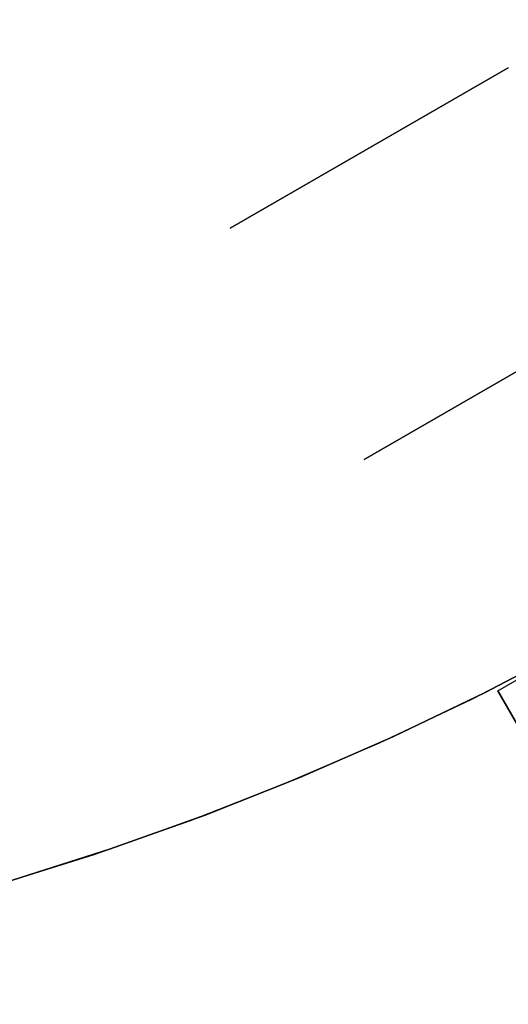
# Model space of a CAD drawing. Header units: millimetres. Extents: x 560 to 900, y 2299 to 2636.
# Tile 28 of 44: x 762 to 780, y 2358 to 2395. Entities that reach past the tile are written whole.
import ezdxf

# ---------------------------------------------------------------- set-up
doc = ezdxf.new("R2010")
doc.units = ezdxf.units.MM

msp = doc.modelspace()

# ---------------------------------------------------------------- linework, layer by layer
at = {"extrusion": (4.545454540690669e-05, -8.014862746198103e-06, 0.9999999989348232)}
msp.add_lwpolyline([(626.6319931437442, 2505.478300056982), (625.3937188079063, 2501.884108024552), (624.2803779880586, 2498.249274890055), (623.2933003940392, 2494.578141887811), (622.4336649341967, 2490.875093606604), (621.7024983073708, 2487.144552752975), (621.1006737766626, 2483.390974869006), (620.6289101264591, 2479.618843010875), (620.2877708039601, 2475.832662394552), (620.0776632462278, 2472.036955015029), (619.9988383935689, 2468.236254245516), (620.0513903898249, 2464.435099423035), (620.2352564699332, 2460.638030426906), (620.5502170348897, 2456.849582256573), (620.9958959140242, 2453.074279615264), (621.5717608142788, 2449.31663150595), (622.2771239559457, 2445.581125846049), (623.1111428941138, 2441.872224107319), (624.0728215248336, 2438.194355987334), (625.1610112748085, 2434.551914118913), (626.3744124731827, 2430.949248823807), (627.7115759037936, 2427.390662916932), (629.1709045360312, 2423.880406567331), (630.7506554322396, 2420.422672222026), (632.4489418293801, 2417.021589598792), (634.2637353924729, 2413.681220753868), (636.1928686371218, 2410.405555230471), (638.2340375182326, 2407.198505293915), (640.3848041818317, 2404.063901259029), (642.6425998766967, 2401.005486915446), (645.0047280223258, 2398.026915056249), (647.4683674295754, 2395.131743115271), (650.030575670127, 2392.323428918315), (652.6882925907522, 2389.605326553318), (655.4383439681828, 2386.980682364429), (658.27744530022, 2384.452631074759), (661.2022057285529, 2382.024192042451), (664.2091320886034, 2379.698265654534), (667.2946330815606, 2377.477629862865), (670.4550235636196, 2375.36493686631), (673.686528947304, 2373.362709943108), (676.985289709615, 2371.473340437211), (680.347366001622, 2369.699084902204), (683.7687423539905, 2368.042062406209), (687.245332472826, 2366.504252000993), (690.7729841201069, 2365.087490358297), (694.3474840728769, 2363.793469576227), (697.9645631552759, 2362.623735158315), (701.6199013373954, 2361.579684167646), (705.309132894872, 2360.662563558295), (709.0278516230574, 2359.873468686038), (712.7716160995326, 2359.213342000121), (716.5359549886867, 2358.682971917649), (720.3163723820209, 2358.282991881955), (724.1083531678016, 2358.013879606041), (727.9073684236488, 2357.875956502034), (731.7088808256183, 2357.869387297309), (735.508350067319, 2357.994179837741), (739.3012382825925, 2358.250185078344), (743.0830154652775, 2358.637097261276), (746.849164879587, 2359.154454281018), (750.5951884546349, 2359.80163823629), (754.3166121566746, 2360.577876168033), (758.0089913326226, 2361.482240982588), (761.6679160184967, 2362.513652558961), (765.2890162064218, 2363.670879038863), (768.8679670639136, 2364.952538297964), (772.4004940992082, 2366.357099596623), (775.8823782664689, 2367.882885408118), (779.3094610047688, 2369.528073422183), (782.6776492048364, 2371.290698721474), (785.9829200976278, 2373.168656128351), (789.2213260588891, 2375.159702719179), (792.3889993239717, 2377.261460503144), (795.4821566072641, 2379.471419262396), (798.4971036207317, 2381.786939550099), (801.4302394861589, 2384.205255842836), (804.2780610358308, 2386.723479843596), (807.0371669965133, 2389.338603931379), (809.704262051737, 2392.047504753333), (812.2761607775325, 2394.846946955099), (814.7497914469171, 2397.733587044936), (817.1221996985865, 2400.703977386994), (819.3905520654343, 2403.754570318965), (821.5521393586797, 2406.881722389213), (823.6043799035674, 2410.081698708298), (825.5448226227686, 2413.350677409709), (827.3711499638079, 2416.684754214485), (829.081180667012, 2420.079947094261), (830.6728723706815, 2423.532201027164), (832.1443240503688, 2427.037392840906), (833.4937782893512, 2430.591336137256), (834.7196233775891, 2434.189786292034), (835.8203952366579, 2437.828445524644), (836.7947791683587, 2441.502968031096), (837.6416114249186, 2445.20896517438), (838.3598805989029, 2448.942010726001), (838.9487288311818, 2452.697646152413), (839.4074528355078, 2456.471385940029), (839.7355047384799, 2460.25872295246), (839.932492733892, 2464.055133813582), (839.9981815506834, 2467.856084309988)], dxfattribs=at)
at = {"extrusion": (-4.545454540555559e-05, 8.014862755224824e-06, 0.9999999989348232)}
msp.add_lwpolyline([(840.0023629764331, 2467.855347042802), (839.9366741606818, 2464.054396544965), (839.7396861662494, 2460.257985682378), (839.4116342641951, 2456.470648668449), (838.9529102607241, 2452.696908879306), (838.3640620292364, 2448.94127345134), (837.6457928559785, 2445.20822789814), (836.7989606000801, 2441.502230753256), (835.8245766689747, 2437.827708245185), (834.723804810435, 2434.189049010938), (833.4979597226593, 2430.59059885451), (832.1485054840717, 2427.036655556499), (830.6770538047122, 2423.531463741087), (829.0853621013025, 2420.079209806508), (827.3753313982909, 2416.684016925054), (825.5490040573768, 2413.349940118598), (823.6085613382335, 2410.08096141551), (821.5563207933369, 2406.880985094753), (819.3947335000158, 2403.753833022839), (817.1263811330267, 2400.703240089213), (814.7539728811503, 2397.732849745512), (812.2803422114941, 2394.846209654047), (809.7084434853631, 2392.04676745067), (807.041348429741, 2389.337866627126), (804.2822424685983, 2386.722742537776), (801.434420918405, 2384.204518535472), (798.5012850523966, 2381.786202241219), (795.4863380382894, 2379.470681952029), (792.3931807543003, 2377.260723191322), (789.2255074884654, 2375.158965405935), (785.9871015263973, 2373.167918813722), (782.6818306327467, 2371.289961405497), (779.3136424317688, 2369.527336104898), (775.8865596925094, 2367.882148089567), (772.4046755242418, 2366.35636227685), (768.8721484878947, 2364.951800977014), (765.2931976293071, 2363.670141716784), (761.6720974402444, 2362.5129152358), (758.013172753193, 2361.481503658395), (754.3207935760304, 2360.577138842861), (750.5993698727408, 2359.800900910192), (746.8533462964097, 2359.153716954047), (743.0871968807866, 2358.636359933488), (739.3054196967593, 2358.249447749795), (735.512531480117, 2357.993442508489), (731.7130622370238, 2357.868649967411), (727.9115498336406, 2357.875219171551), (724.1125345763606, 2358.013142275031), (720.3205537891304, 2358.28225455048), (716.5401363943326, 2358.682234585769), (712.7757975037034, 2359.212604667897), (709.0320330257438, 2359.872731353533), (705.3133142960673, 2360.661826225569), (701.6240827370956, 2361.578946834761), (697.9687445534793, 2362.622997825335), (694.3516654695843, 2363.792732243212), (690.7771655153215, 2365.086753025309), (687.2495138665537, 2366.503514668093), (683.7729237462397, 2368.041325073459), (680.3515473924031, 2369.698347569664), (676.989471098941, 2371.472603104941), (673.6907103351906, 2373.361972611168), (670.4592049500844, 2375.364199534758), (667.298814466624, 2377.476892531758), (664.2133134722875, 2379.697528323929), (661.2063871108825, 2382.023454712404), (658.2816266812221, 2384.451893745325), (655.4425253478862, 2386.979945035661), (652.6924739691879, 2389.604589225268), (650.0347570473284, 2392.322691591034), (647.4725488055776, 2395.131005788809), (645.0089093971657, 2398.026177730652), (642.6467812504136, 2401.004749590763), (640.3889855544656, 2404.063163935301), (638.2382188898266, 2407.197767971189), (636.1970500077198, 2410.404817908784), (634.2679167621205, 2413.680483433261), (632.4531231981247, 2417.020852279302), (630.7548368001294, 2420.421934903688), (629.1750859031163, 2423.87966925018), (627.7157572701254, 2427.389925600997), (626.3785938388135, 2430.948511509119), (625.1651926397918, 2434.551176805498), (624.077002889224, 2438.193618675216), (623.1153242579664, 2441.87148679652), (622.2813053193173, 2445.58038853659), (621.5759421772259, 2449.315894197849), (621.0000772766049, 2453.073542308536), (620.5543983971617, 2456.848844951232), (620.2394378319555, 2460.637293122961), (620.0555717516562, 2464.434362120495), (620.0030197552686, 2468.235516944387), (620.0818446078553, 2472.036217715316), (620.2919521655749, 2475.831925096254), (620.6330914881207, 2479.618105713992), (621.1048551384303, 2483.390237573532), (621.7066796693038, 2487.143815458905), (622.4378462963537, 2490.87435631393), (623.2974817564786, 2494.577404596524), (624.2845593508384, 2498.248537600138), (625.3979001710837, 2501.883370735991), (626.6361745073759, 2505.477562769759)], dxfattribs=at)
for points in [[(761.6697344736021, 2362.513331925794), (765.2908346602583, 2363.670558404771), (768.8697855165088, 2364.952217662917), (772.4023125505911, 2366.356778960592), (775.8841967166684, 2367.882564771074), (779.3112794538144, 2369.527752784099), (782.6794676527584, 2371.290378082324), (785.9847385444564, 2373.168335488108), (789.2231445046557, 2375.159382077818), (792.3908177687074, 2377.261139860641), (795.483975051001, 2379.471098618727), (798.4989220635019, 2381.786618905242), (801.4320579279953, 2384.20493519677), (804.2798794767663, 2386.723159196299), (807.038985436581, 2389.338283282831), (809.7060804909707, 2392.047184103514), (812.2779792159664, 2394.846626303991)], [(812.2779792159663, 2394.846626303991), (809.7060804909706, 2392.047184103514), (807.038985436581, 2389.338283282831), (804.2798794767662, 2386.723159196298), (801.4320579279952, 2384.204935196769), (798.4989220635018, 2381.786618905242), (795.4839750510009, 2379.471098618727), (792.3908177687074, 2377.261139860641), (789.2231445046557, 2375.159382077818), (785.9847385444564, 2373.168335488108), (782.6794676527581, 2371.290378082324), (779.3112794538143, 2369.527752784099), (775.8841967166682, 2367.882564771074), (772.402312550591, 2366.356778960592), (768.8697855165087, 2364.952217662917), (765.2908346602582, 2363.670558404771), (761.6697344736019, 2362.513331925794)], [(761.0738405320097, 2362.336019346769), (764.7173681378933, 2363.478063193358), (768.3190640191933, 2364.745874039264), (771.874588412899, 2366.137924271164), (775.3796571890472, 2367.65253657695), (778.8300470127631, 2369.287885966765), (782.2216004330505, 2371.042001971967), (785.5502308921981, 2372.912771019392), (788.8119276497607, 2374.897938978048), (792.0027606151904, 2376.995113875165), (795.1188850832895, 2379.201768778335), (798.1565463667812, 2381.51524484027), (801.1120843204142, 2383.932754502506), (803.9819377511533, 2386.451384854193), (806.7626487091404, 2389.068101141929), (809.4508666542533, 2391.779750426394), (812.0433524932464, 2394.583065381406)], [(761.0738405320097, 2362.336019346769), (764.7173681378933, 2363.478063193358), (768.3190640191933, 2364.745874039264), (771.874588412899, 2366.137924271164), (775.3796571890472, 2367.65253657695), (778.8300470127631, 2369.287885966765), (782.2216004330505, 2371.042001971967), (785.5502308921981, 2372.912771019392), (788.8119276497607, 2374.897938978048), (792.0027606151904, 2376.995113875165), (795.1188850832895, 2379.201768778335), (798.1565463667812, 2381.51524484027), (801.1120843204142, 2383.932754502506), (803.9819377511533, 2386.451384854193), (806.7626487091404, 2389.068101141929), (809.4508666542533, 2391.779750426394), (812.0433524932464, 2394.583065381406)], [(780.1961524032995, 2392.913477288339), (769.803847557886, 2386.913477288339)], [(769.8038475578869, 2386.913477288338), (780.1961524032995, 2392.913477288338)], [(769.8038475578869, 2386.913477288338), (780.1961524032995, 2392.913477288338)], [(769.803847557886, 2386.913477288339), (780.1961524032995, 2392.913477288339)], [(780.196152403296, 2392.913477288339), (769.8038475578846, 2386.913477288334)], [(780.1961524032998, 2392.913477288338), (769.8038475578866, 2386.913477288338)], [(780.1961524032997, 2392.913477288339), (769.8038475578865, 2386.913477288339)], [(774.8038475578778, 2378.253223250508), (785.1961524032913, 2384.253223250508)], [(774.803847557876, 2378.253223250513), (785.1961524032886, 2384.253223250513)], [(774.8038475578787, 2378.253223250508), (785.1961524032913, 2384.253223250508)], [(774.8038475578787, 2378.253223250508), (785.1961524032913, 2384.253223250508)], [(774.8038475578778, 2378.253223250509), (785.1961524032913, 2384.253223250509)], [(774.8038475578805, 2378.253223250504), (785.196152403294, 2384.253223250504)], [(785.1961524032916, 2384.253223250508), (774.8038475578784, 2378.253223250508)], [(785.196152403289, 2384.253223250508), (774.8038475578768, 2378.253223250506)], [(785.1961524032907, 2384.253223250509), (774.8038475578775, 2378.253223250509)], [(779.8038475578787, 2369.592969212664), (790.1961524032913, 2375.592969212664)], [(779.8038475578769, 2369.592969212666), (790.1961524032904, 2375.592969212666)], [(779.8038475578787, 2369.592969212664), (782.3038475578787, 2365.262842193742)], [(782.3038475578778, 2365.262842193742), (779.8038475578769, 2369.592969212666)]]:
    msp.add_lwpolyline(points)
at = {"extrusion": (1, 0, 0)}
for points in [[(2392.913477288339, -168.005000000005), (2392.913477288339, -193.0049999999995)], [(2392.913477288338, 116.9949999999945), (2392.913477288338, 91.99500000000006)], [(2389.913477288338, 116.9950000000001), (2389.913477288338, 91.99500000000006)], [(2389.913477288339, -168.0049999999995), (2389.913477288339, -193.0049999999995)], [(2386.913477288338, 91.99500000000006), (2386.913477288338, 116.9949999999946)], [(2386.913477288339, -193.0049999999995), (2386.913477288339, -168.0050000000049)], [(2381.253223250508, 131.9950000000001), (2381.253223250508, 126.9950000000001)], [(2381.253223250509, -203.0049999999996), (2381.253223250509, -208.0049999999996)], [(2378.253223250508, 126.9950000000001), (2378.253223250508, 131.995)], [(2378.253223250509, -208.0049999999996), (2378.253223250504, -203.0049999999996)]]:
    msp.add_lwpolyline(points, dxfattribs=at)
at = {"extrusion": (0.8660254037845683, 0.4999999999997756, 2.17743875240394e-14)}
msp.add_lwpolyline([(1672.225784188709, -158.0050000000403), (1672.567195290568, -158.0108297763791), (1672.908208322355, -158.028312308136), (1673.248425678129, -158.057427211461), (1673.587450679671, -158.0981405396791), (1673.924888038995, -158.150404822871), (1674.260344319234, -158.2141591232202), (1674.593428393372, -158.2893291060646), (1674.923751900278, -158.3758271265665), (1675.250929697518, -158.4735523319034), (1675.574580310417, -158.5823907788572), (1675.894326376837, -158.7022155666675), (1676.209795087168, -158.8328869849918), (1676.520618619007, -158.9742526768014), (1676.826434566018, -159.1261478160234), (1677.126886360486, -159.2883952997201), (1677.421623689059, -159.4608059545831), (1677.710302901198, -159.6431787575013), (1677.992587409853, -159.8353010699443), (1678.268148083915, -160.0369488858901), (1678.536663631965, -160.2478870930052), (1678.797820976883, -160.4678697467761), (1679.05131562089, -160.6966403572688), (1679.296852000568, -160.9339321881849), (1679.534143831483, -161.1794685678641), (1679.762914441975, -161.4329632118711), (1679.982897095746, -161.6941205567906), (1680.19383530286, -161.9626361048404), (1680.395483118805, -162.2381967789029), (1680.587605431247, -162.5204812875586), (1680.769978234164, -162.8091604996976), (1680.942388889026, -163.1038978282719), (1681.104636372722, -163.4043496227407), (1681.256531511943, -163.7101655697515), (1681.397897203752, -164.02098910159), (1681.528568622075, -164.336457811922), (1681.648393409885, -164.6562038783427), (1681.757231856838, -164.9798544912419), (1681.854957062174, -165.3070322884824), (1681.941455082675, -165.6373557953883), (1682.016625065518, -165.9704398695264), (1682.080379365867, -166.3058961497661), (1682.132643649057, -166.6433335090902), (1682.173356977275, -166.9823585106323), (1682.202471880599, -167.3225758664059), (1682.219954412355, -167.6635888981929), (1682.225784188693, -168.0050000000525)], dxfattribs=at)
at = {"extrusion": (0.8660254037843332, 0.5000000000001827, -2.945111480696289e-14)}
msp.add_lwpolyline([(1682.225784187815, 91.99500000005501), (1682.219954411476, 91.65358889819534), (1682.20247187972, 91.31257586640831), (1682.173356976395, 90.97235851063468), (1682.132643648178, 90.63333350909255), (1682.080379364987, 90.29589614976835), (1682.016625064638, 89.96043986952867), (1681.941455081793, 89.62735579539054), (1681.854957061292, 89.29703228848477), (1681.757231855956, 88.96985449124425), (1681.648393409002, 88.64620387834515), (1681.528568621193, 88.32645781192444), (1681.397897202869, 88.01098910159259), (1681.25653151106, 87.70016556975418), (1681.104636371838, 87.39434962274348), (1680.942388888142, 87.09389782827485), (1680.769978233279, 86.79916049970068), (1680.587605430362, 86.51048128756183), (1680.395483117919, 86.22819677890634), (1680.193835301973, 85.95263610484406), (1679.982897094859, 85.68412055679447), (1679.762914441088, 85.42296321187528), (1679.534143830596, 85.16946856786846), (1679.29685199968, 84.92393218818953), (1679.051315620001, 84.68664035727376), (1678.797820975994, 84.45786974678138), (1678.536663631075, 84.2378870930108), (1678.268148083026, 84.02694888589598), (1677.992587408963, 83.82530106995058), (1677.710302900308, 83.6331787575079), (1677.421623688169, 83.45080595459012), (1677.126886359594, 83.27839529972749), (1676.826434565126, 83.11614781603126), (1676.520618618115, 82.96425267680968), (1676.209795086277, 82.82288698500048), (1675.894326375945, 82.6922155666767), (1675.574580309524, 82.57239077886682), (1675.250929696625, 82.46355233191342), (1674.923751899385, 82.36582712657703), (1674.593428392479, 82.27932910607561), (1674.260344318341, 82.20415912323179), (1673.924888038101, 82.14040482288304), (1673.587450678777, 82.08814053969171), (1673.248425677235, 82.04742721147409), (1672.908208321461, 82.01831230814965), (1672.567195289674, 82.00082977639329), (1672.225784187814, 81.99500000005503)], dxfattribs=at)
at = {"extrusion": (0.8660254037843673, 0.5000000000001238, -4.743870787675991e-14)}
msp.add_lwpolyline([(1672.225784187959, 126.9950000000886), (1672.567195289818, 126.9891702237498), (1672.908208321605, 126.9716876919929), (1673.248425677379, 126.9425727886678), (1673.587450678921, 126.9018594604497), (1673.924888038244, 126.8495951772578), (1674.260344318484, 126.7858408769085), (1674.593428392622, 126.7106708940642), (1674.923751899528, 126.6241728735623), (1675.250929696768, 126.5264476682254), (1675.574580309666, 126.4176092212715), (1675.894326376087, 126.2977844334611), (1676.209795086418, 126.1671130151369), (1676.520618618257, 126.0257473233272), (1676.826434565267, 125.8738521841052), (1677.126886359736, 125.7116047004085), (1677.421623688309, 125.5391940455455), (1677.710302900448, 125.3568212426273), (1677.992587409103, 125.1646989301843), (1678.268148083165, 124.9630511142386), (1678.536663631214, 124.7521129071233), (1678.797820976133, 124.5321302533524), (1679.051315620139, 124.3033596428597), (1679.296851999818, 124.0660678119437), (1679.534143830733, 123.8205314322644), (1679.762914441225, 123.5670367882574), (1679.982897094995, 123.3058794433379), (1680.193835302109, 123.0373638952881), (1680.395483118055, 122.7618032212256), (1680.587605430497, 122.4795187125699), (1680.769978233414, 122.1908395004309), (1680.942388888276, 121.8961021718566), (1681.104636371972, 121.5956503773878), (1681.256531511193, 121.2898344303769), (1681.397897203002, 120.9790108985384), (1681.528568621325, 120.6635421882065), (1681.648393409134, 120.3437961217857), (1681.757231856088, 120.0201455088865), (1681.854957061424, 119.692967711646), (1681.941455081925, 119.3626442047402), (1682.016625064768, 119.029560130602), (1682.080379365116, 118.6941038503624), (1682.132643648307, 118.3566664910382), (1682.173356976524, 118.0176414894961), (1682.202471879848, 117.6774241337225), (1682.219954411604, 117.3364111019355), (1682.225784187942, 116.9950000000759)], dxfattribs=at)
at = {"extrusion": (0.8660254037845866, 0.4999999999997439, 9.024463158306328e-15)}
msp.add_lwpolyline([(1682.225784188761, -193.0050000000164), (1682.219954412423, -193.3464111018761), (1682.202471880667, -193.6874241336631), (1682.173356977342, -194.0276414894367), (1682.132643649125, -194.3666664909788), (1682.080379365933, -194.7041038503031), (1682.016625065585, -195.0395601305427), (1681.941455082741, -195.3726442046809), (1681.854957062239, -195.7029677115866), (1681.757231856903, -196.0301455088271), (1681.648393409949, -196.3537961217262), (1681.528568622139, -196.6735421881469), (1681.397897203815, -196.9890108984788), (1681.256531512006, -197.2998344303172), (1681.104636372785, -197.6056503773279), (1680.942388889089, -197.9061021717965), (1680.769978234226, -198.2008395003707), (1680.587605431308, -198.4895187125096), (1680.395483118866, -198.771803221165), (1680.19383530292, -199.0473638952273), (1679.982897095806, -199.3158794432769), (1679.762914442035, -199.5770367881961), (1679.534143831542, -199.8305314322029), (1679.296852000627, -200.0760678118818), (1679.051315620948, -200.3133596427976), (1678.797820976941, -200.54213025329), (1678.536663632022, -200.7621129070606), (1678.268148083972, -200.9730511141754), (1677.99258740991, -201.1746989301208), (1677.710302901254, -201.3668212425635), (1677.421623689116, -201.5491940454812), (1677.126886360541, -201.7216047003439), (1676.826434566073, -201.8838521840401), (1676.520618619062, -202.0357473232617), (1676.209795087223, -202.1771130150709), (1675.894326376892, -202.3077844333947), (1675.574580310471, -202.4276092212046), (1675.250929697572, -202.536447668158), (1674.923751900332, -202.6341728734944), (1674.593428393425, -202.7206708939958), (1674.260344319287, -202.7958408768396), (1673.924888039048, -202.8595951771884), (1673.587450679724, -202.9118594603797), (1673.248425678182, -202.9525727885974), (1672.908208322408, -202.9816876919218), (1672.567195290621, -202.9991702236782), (1672.225784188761, -203.0050000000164)], dxfattribs=at)
at = {"extrusion": (0.8660254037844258, 0.5000000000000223, 3.16766720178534e-14)}
msp.add_lwpolyline([(1682.225784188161, -168.0050000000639), (1682.219954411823, -167.6635888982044), (1682.202471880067, -167.3225758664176), (1682.173356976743, -166.9823585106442), (1682.132643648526, -166.6433335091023), (1682.080379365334, -166.3058961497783), (1682.016625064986, -165.9704398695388), (1681.941455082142, -165.6373557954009), (1681.854957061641, -165.3070322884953), (1681.757231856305, -164.9798544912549), (1681.648393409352, -164.6562038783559), (1681.528568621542, -164.3364578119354), (1681.397897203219, -164.0209891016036), (1681.25653151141, -163.7101655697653), (1681.104636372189, -163.4043496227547), (1680.942388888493, -163.1038978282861), (1680.769978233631, -162.809160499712), (1680.587605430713, -162.5204812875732), (1680.395483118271, -162.2381967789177), (1680.193835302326, -161.9626361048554), (1679.982897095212, -161.6941205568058), (1679.762914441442, -161.4329632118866), (1679.534143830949, -161.1794685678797), (1679.296852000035, -160.9339321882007), (1679.051315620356, -160.6966403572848), (1678.797820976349, -160.4678697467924), (1678.536663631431, -160.2478870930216), (1678.268148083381, -160.0369488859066), (1677.99258740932, -159.835301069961), (1677.710302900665, -159.6431787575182), (1677.421623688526, -159.4608059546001), (1677.126886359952, -159.2883952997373), (1676.826434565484, -159.1261478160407), (1676.520618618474, -158.9742526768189), (1676.209795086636, -158.8328869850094), (1675.894326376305, -158.7022155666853), (1675.574580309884, -158.582390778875), (1675.250929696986, -158.4735523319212), (1674.923751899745, -158.3758271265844), (1674.59342839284, -158.2893291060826), (1674.260344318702, -158.2141591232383), (1673.924888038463, -158.1504048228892), (1673.587450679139, -158.0981405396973), (1673.248425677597, -158.0574272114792), (1672.908208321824, -158.0283123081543), (1672.567195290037, -158.0108297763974), (1672.225784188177, -158.0050000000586)], dxfattribs=at)
at = {"extrusion": (0.8660254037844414, 0.4999999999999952, 1.344319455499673e-14)}
msp.add_lwpolyline([(1672.22578418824, 81.99499999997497), (1672.5671952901, 82.00082977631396), (1672.908208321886, 82.018312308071), (1673.248425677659, 82.04742721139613), (1673.587450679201, 82.0881405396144), (1673.924888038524, 82.14040482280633), (1674.260344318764, 82.20415912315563), (1674.593428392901, 82.27932910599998), (1674.923751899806, 82.36582712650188), (1675.250929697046, 82.46355233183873), (1675.574580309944, 82.57239077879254), (1675.894326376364, 82.6922155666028), (1676.209795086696, 82.82288698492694), (1676.520618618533, 82.96425267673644), (1676.826434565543, 83.11614781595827), (1677.126886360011, 83.27839529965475), (1677.421623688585, 83.45080595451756), (1677.710302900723, 83.63317875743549), (1677.992587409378, 83.8253010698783), (1678.26814808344, 84.02694888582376), (1678.536663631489, 84.23788709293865), (1678.797820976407, 84.45786974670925), (1679.051315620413, 84.6866403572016), (1679.296852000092, 84.9239321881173), (1679.534143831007, 85.16946856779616), (1679.762914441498, 85.42296321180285), (1679.982897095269, 85.68412055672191), (1680.193835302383, 85.9526361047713), (1680.395483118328, 86.22819677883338), (1680.58760543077, 86.51048128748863), (1680.769978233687, 86.79916049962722), (1680.942388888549, 87.09389782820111), (1681.104636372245, 87.39434962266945), (1681.256531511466, 87.70016556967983), (1681.397897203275, 88.01098910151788), (1681.528568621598, 88.32645781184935), (1681.648393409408, 88.64620387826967), (1681.757231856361, 88.96985449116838), (1681.854957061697, 89.29703228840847), (1681.941455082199, 89.62735579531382), (1682.016625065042, 89.9604398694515), (1682.080379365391, 90.29589614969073), (1682.132643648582, 90.63333350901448), (1682.173356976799, 90.97235851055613), (1682.202471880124, 91.3125758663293), (1682.21995441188, 91.65358889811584), (1682.225784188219, 91.99499999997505)], dxfattribs=at)
at = {"extrusion": (0.8660254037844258, 0.5000000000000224, 3.167795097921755e-14)}
msp.add_lwpolyline([(1682.22578418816, 116.9949999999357), (1682.219954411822, 117.3364111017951), (1682.202471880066, 117.6774241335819), (1682.173356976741, 118.0176414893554), (1682.132643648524, 118.3566664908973), (1682.080379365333, 118.6941038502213), (1682.016625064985, 119.0295601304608), (1681.941455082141, 119.3626442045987), (1681.854957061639, 119.6929677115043), (1681.757231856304, 120.0201455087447), (1681.648393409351, 120.3437961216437), (1681.528568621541, 120.6635421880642), (1681.397897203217, 120.979010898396), (1681.256531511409, 121.2898344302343), (1681.104636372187, 121.5956503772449), (1680.942388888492, 121.8961021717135), (1680.76997823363, 122.1908395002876), (1680.587605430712, 122.4795187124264), (1680.39548311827, 122.7618032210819), (1680.193835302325, 123.0373638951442), (1679.982897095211, 123.3058794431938), (1679.76291444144, 123.5670367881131), (1679.534143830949, 123.8205314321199), (1679.296852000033, 124.066067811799), (1679.051315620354, 124.3033596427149), (1678.797820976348, 124.5321302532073), (1678.536663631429, 124.7521129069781), (1678.268148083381, 124.9630511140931), (1677.992587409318, 125.1646989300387), (1677.710302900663, 125.3568212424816), (1677.421623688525, 125.5391940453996), (1677.126886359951, 125.7116047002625), (1676.826434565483, 125.873852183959), (1676.520618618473, 126.0257473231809), (1676.209795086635, 126.1671130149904), (1675.894326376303, 126.2977844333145), (1675.574580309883, 126.4176092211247), (1675.250929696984, 126.5264476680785), (1674.923751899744, 126.6241728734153), (1674.593428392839, 126.7106708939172), (1674.260344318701, 126.7858408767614), (1673.924888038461, 126.8495951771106), (1673.587450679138, 126.9018594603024), (1673.248425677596, 126.9425727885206), (1672.908208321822, 126.9716876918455), (1672.567195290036, 126.9891702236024), (1672.225784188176, 126.9949999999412)], dxfattribs=at)
at = {"extrusion": (0.8660254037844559, 0.4999999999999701, 4.888913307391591e-15)}
msp.add_lwpolyline([(1672.225784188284, -203.0050000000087), (1672.567195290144, -202.9991702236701), (1672.908208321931, -202.9816876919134), (1673.248425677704, -202.9525727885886), (1673.587450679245, -202.9118594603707), (1673.92488803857, -202.859595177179), (1674.260344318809, -202.79584087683), (1674.593428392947, -202.720670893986), (1674.923751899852, -202.6341728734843), (1675.250929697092, -202.5364476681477), (1675.574580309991, -202.4276092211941), (1675.894326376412, -202.307784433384), (1676.209795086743, -202.1771130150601), (1676.520618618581, -202.0357473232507), (1676.826434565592, -201.883852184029), (1677.12688636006, -201.7216047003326), (1677.421623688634, -201.5491940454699), (1677.710302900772, -201.366821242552), (1677.992587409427, -201.1746989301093), (1678.268148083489, -200.9730511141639), (1678.536663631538, -200.762112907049), (1678.797820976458, -200.5421302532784), (1679.051315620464, -200.3133596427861), (1679.296852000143, -200.0760678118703), (1679.534143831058, -199.8305314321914), (1679.76291444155, -199.5770367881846), (1679.982897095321, -199.3158794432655), (1680.193835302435, -199.047363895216), (1680.39548311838, -198.7718032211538), (1680.587605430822, -198.4895187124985), (1680.76997823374, -198.2008395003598), (1680.942388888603, -197.9061021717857), (1681.104636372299, -197.6056503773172), (1681.25653151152, -197.2998344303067), (1681.397897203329, -196.9890108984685), (1681.528568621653, -196.6735421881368), (1681.648393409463, -196.3537961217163), (1681.757231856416, -196.0301455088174), (1681.854957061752, -195.702967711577), (1681.941455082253, -195.3726442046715), (1682.016625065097, -195.0395601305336), (1682.080379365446, -194.7041038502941), (1682.132643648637, -194.3666664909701), (1682.173356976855, -194.0276414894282), (1682.202471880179, -193.6874241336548), (1682.219954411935, -193.3464111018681), (1682.225784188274, -193.0050000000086)], dxfattribs=at)
at = {"extrusion": (0.8660254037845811, 0.4999999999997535, -8.729328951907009e-15)}
msp.add_lwpolyline([(1672.225784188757, -158.0049999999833), (1671.542961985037, -157.9933404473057), (1670.860935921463, -157.9583753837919), (1670.180501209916, -157.9001455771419), (1669.502451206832, -157.8187189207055), (1668.827576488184, -157.7141903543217), (1668.156663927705, -157.5866817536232), (1667.490495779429, -157.4363417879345), (1666.829848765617, -157.2633457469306), (1666.175493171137, -157.0678953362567), (1665.528191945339, -156.8502184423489), (1664.888699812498, -156.6105688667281), (1664.257762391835, -156.3492260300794), (1663.636115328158, -156.06649464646), (1663.024483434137, -155.7627043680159), (1662.4235798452, -155.4382094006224), (1661.834105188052, -155.0933880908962), (1661.256746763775, -154.7286424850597), (1660.692177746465, -154.3443978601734), (1660.141056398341, -153.9411022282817), (1659.604025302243, -153.5192258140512), (1659.081710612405, -153.0792605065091), (1658.574721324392, -152.6217192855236), (1658.083648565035, -152.1471356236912), (1657.609064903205, -151.6560628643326), (1657.15152368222, -151.1490735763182), (1656.71155837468, -150.6267588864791), (1656.289681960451, -150.0897277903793), (1655.886386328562, -149.5386064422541), (1655.502141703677, -148.9740374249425), (1655.137396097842, -148.3966790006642), (1654.792574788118, -147.8072043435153), (1654.468079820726, -147.2063007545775), (1654.164289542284, -146.5946688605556), (1653.881558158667, -145.9730217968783), (1653.62021532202, -145.3420843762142), (1653.380565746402, -144.7025922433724), (1653.162888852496, -144.0552910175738), (1652.967438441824, -143.4009354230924), (1652.794442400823, -142.7402884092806), (1652.644102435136, -142.0741202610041), (1652.516593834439, -141.4032077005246), (1652.412065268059, -140.728332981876), (1652.330638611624, -140.0502829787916), (1652.272408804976, -139.3698482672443), (1652.237443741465, -138.6878222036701), (1652.225784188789, -138.0049999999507)], dxfattribs=at)
at = {"extrusion": (0.8660254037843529, 0.5000000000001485, 9.917999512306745e-15)}
msp.add_lwpolyline([(1652.225784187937, 61.99499999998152), (1652.237443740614, 62.67782220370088), (1652.272408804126, 63.35984826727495), (1652.330638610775, 64.04028297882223), (1652.412065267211, 64.71833298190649), (1652.516593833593, 65.39320770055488), (1652.644102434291, 66.06412026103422), (1652.794442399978, 66.73028840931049), (1652.967438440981, 67.39093542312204), (1653.162888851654, 68.04529101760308), (1653.380565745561, 68.6925922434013), (1653.62021532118, 69.3320843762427), (1653.881558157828, 69.9630217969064), (1654.164289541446, 70.58466886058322), (1654.46807981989, 71.19630075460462), (1654.792574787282, 71.79720434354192), (1655.137396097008, 72.38667900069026), (1655.502141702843, 72.96403742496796), (1655.886386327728, 73.52860644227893), (1656.289681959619, 74.07972779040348), (1656.711558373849, 74.61675888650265), (1657.15152368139, 75.13907357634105), (1657.609064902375, 75.64606286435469), (1658.083648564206, 76.13713562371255), (1658.574721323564, 76.61171928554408), (1659.081710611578, 77.06926050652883), (1659.604025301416, 77.50922581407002), (1660.141056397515, 77.93110222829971), (1660.69217774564, 78.33439786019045), (1661.256746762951, 78.71864248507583), (1661.834105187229, 79.0833880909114), (1662.423579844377, 79.42820940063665), (1663.024483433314, 79.75270436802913), (1663.636115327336, 80.05649464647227), (1664.257762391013, 80.33922603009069), (1664.888699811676, 80.60056886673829), (1665.528191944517, 80.84021844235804), (1666.175493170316, 81.05789533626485), (1666.829848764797, 81.25334574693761), (1667.490495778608, 81.42634178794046), (1668.156663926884, 81.5766817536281), (1668.827576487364, 81.70419035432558), (1669.502451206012, 81.80871892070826), (1670.180501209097, 81.89014557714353), (1670.860935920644, 81.94837538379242), (1671.542961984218, 81.98334044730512), (1672.225784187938, 81.99499999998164)], dxfattribs=at)
at = {"extrusion": (0.8660254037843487, 0.500000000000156, -1.118336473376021e-14)}
msp.add_lwpolyline([(1662.225784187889, 141.9950000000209), (1662.567195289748, 141.9891702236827), (1662.908208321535, 141.9716876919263), (1663.248425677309, 141.9425727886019), (1663.587450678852, 141.9018594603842), (1663.924888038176, 141.8495951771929), (1664.260344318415, 141.7858408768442), (1664.593428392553, 141.7106708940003), (1664.923751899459, 141.6241728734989), (1665.2509296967, 141.5264476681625), (1665.574580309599, 141.4176092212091), (1665.894326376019, 141.2977844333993), (1666.209795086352, 141.1671130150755), (1666.520618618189, 141.0257473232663), (1666.826434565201, 140.8738521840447), (1667.126886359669, 140.7116047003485), (1667.421623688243, 140.5391940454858), (1667.710302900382, 140.3568212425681), (1667.992587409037, 140.1646989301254), (1668.2681480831, 139.96305111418), (1668.536663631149, 139.7521129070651), (1668.797820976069, 139.5321302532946), (1669.051315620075, 139.3033596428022), (1669.296851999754, 139.0660678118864), (1669.53414383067, 138.8205314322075), (1669.762914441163, 138.5670367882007), (1669.982897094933, 138.3058794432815), (1670.193835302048, 138.0373638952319), (1670.395483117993, 137.7618032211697), (1670.587605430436, 137.4795187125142), (1670.769978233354, 137.1908395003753), (1670.942388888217, 136.8961021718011), (1671.104636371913, 136.5956503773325), (1671.256531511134, 136.2898344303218), (1671.397897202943, 135.9790108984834), (1671.528568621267, 135.6635421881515), (1671.648393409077, 135.3437961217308), (1671.75723185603, 135.0201455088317), (1671.854957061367, 134.6929677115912), (1671.941455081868, 134.3626442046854), (1672.016625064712, 134.0295601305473), (1672.080379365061, 133.6941038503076), (1672.132643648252, 133.3566664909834), (1672.17335697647, 133.0176414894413), (1672.202471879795, 132.6774241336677), (1672.219954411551, 132.3364111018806), (1672.225784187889, 131.995000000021)], dxfattribs=at)
at = {"extrusion": (0.8660254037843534, 0.5000000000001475, 2.178215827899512e-14)}
msp.add_lwpolyline([(1672.225784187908, -208.0050000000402), (1672.21995441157, -208.3464111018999), (1672.202471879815, -208.687424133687), (1672.17335697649, -209.0276414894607), (1672.132643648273, -209.3666664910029), (1672.080379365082, -209.7041038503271), (1672.016625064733, -210.0395601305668), (1671.94145508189, -210.372644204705), (1671.854957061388, -210.7029677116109), (1671.757231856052, -211.0301455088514), (1671.648393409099, -211.3537961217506), (1671.528568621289, -211.6735421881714), (1671.397897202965, -211.9890108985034), (1671.256531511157, -212.2998344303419), (1671.104636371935, -212.6056503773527), (1670.942388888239, -212.9061021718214), (1670.769978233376, -213.2008395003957), (1670.587605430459, -213.4895187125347), (1670.395483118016, -213.7718032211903), (1670.193835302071, -214.0473638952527), (1669.982897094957, -214.3158794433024), (1669.762914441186, -214.5770367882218), (1669.534143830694, -214.8305314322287), (1669.296851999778, -215.0760678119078), (1669.051315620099, -215.3133596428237), (1668.797820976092, -215.5421302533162), (1668.536663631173, -215.762112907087), (1668.268148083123, -215.973051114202), (1667.992587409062, -216.1746989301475), (1667.710302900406, -216.3668212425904), (1667.421623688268, -216.5491940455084), (1667.126886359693, -216.7216047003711), (1666.826434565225, -216.8838521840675), (1666.520618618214, -217.0357473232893), (1666.209795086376, -217.1771130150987), (1665.894326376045, -217.3077844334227), (1665.574580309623, -217.4276092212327), (1665.250929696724, -217.5364476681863), (1664.923751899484, -217.6341728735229), (1664.593428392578, -217.7206708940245), (1664.26034431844, -217.7958408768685), (1663.924888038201, -217.8595951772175), (1663.587450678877, -217.911859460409), (1663.248425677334, -217.9525727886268), (1662.90820832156, -217.9816876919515), (1662.567195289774, -217.999170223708), (1662.225784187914, -218.0050000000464)], dxfattribs=at)
at = {"extrusion": (0.8660254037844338, 0.5000000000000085, 2.060405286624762e-14)}
msp.add_lwpolyline([(1672.225784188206, -158.0050000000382), (1671.542961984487, -157.9933404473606), (1670.860935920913, -157.9583753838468), (1670.180501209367, -157.9001455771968), (1669.502451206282, -157.8187189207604), (1668.827576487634, -157.7141903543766), (1668.156663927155, -157.5866817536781), (1667.490495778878, -157.4363417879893), (1666.829848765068, -157.2633457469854), (1666.175493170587, -157.0678953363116), (1665.528191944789, -156.8502184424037), (1664.888699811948, -156.6105688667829), (1664.257762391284, -156.3492260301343), (1663.636115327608, -156.0664946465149), (1663.024483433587, -155.7627043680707), (1662.423579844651, -155.4382094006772), (1661.834105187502, -155.093388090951), (1661.256746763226, -154.7286424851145), (1660.692177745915, -154.3443978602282), (1660.141056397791, -153.9411022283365), (1659.604025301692, -153.519225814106), (1659.081710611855, -153.0792605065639), (1658.574721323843, -152.6217192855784), (1658.083648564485, -152.147135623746), (1657.609064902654, -151.6560628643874), (1657.151523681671, -151.149073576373), (1656.71155837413, -150.6267588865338), (1656.289681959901, -150.089727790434), (1655.886386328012, -149.5386064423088), (1655.502141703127, -148.9740374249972), (1655.137396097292, -148.3966790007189), (1654.792574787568, -147.80720434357), (1654.468079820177, -147.2063007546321), (1654.164289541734, -146.5946688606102), (1653.881558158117, -145.9730217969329), (1653.62021532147, -145.3420843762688), (1653.380565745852, -144.702592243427), (1653.162888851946, -144.0552910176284), (1652.967438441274, -143.400935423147), (1652.794442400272, -142.7402884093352), (1652.644102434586, -142.0741202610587), (1652.516593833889, -141.4032077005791), (1652.412065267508, -140.7283329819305), (1652.330638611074, -140.0502829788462), (1652.272408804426, -139.3698482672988), (1652.237443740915, -138.6878222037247), (1652.225784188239, -138.0050000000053)], dxfattribs=at)
at = {"extrusion": (0.8660254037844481, 0.4999999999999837, 1.701472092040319e-14)}
msp.add_lwpolyline([(1652.225784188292, 61.99499999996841), (1652.237443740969, 62.67782220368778), (1652.272408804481, 63.35984826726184), (1652.330638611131, 64.0402829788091), (1652.412065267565, 64.71833298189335), (1652.516593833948, 65.39320770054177), (1652.644102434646, 66.0641202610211), (1652.794442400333, 66.73028840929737), (1652.967438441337, 67.39093542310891), (1653.162888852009, 68.04529101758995), (1653.380565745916, 68.69259224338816), (1653.620215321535, 69.33208437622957), (1653.881558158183, 69.96302179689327), (1654.164289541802, 70.58466886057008), (1654.468079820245, 71.19630075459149), (1654.792574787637, 71.79720434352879), (1655.137396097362, 72.38667900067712), (1655.502141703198, 72.96403742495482), (1655.886386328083, 73.5286064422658), (1656.289681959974, 74.07972779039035), (1656.711558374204, 74.6167588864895), (1657.151523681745, 75.1390735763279), (1657.60906490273, 75.64606286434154), (1658.083648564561, 76.13713562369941), (1658.574721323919, 76.61171928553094), (1659.081710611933, 77.06926050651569), (1659.604025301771, 77.50922581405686), (1660.14105639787, 77.93110222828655), (1660.692177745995, 78.3343978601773), (1661.256746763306, 78.71864248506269), (1661.834105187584, 79.08338809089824), (1662.423579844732, 79.42820940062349), (1663.024483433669, 79.75270436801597), (1663.636115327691, 80.05649464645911), (1664.257762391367, 80.33922603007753), (1664.888699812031, 80.60056886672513), (1665.528191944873, 80.84021844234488), (1666.175493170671, 81.05789533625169), (1666.829848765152, 81.25334574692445), (1667.490495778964, 81.4263417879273), (1668.15666392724, 81.57668175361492), (1668.827576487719, 81.7041903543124), (1669.502451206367, 81.80871892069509), (1670.180501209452, 81.89014557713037), (1670.860935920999, 81.94837538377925), (1671.542961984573, 81.98334044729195), (1672.225784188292, 81.99499999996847)], dxfattribs=at)
at = {"extrusion": (0.8660254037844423, 0.499999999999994, -5.127046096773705e-15)}
msp.add_lwpolyline([(1672.225784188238, 131.9950000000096), (1672.2199544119, 132.3364111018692), (1672.202471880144, 132.6774241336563), (1672.173356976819, 133.0176414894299), (1672.132643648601, 133.356666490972), (1672.08037936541, 133.6941038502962), (1672.016625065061, 134.0295601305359), (1671.941455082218, 134.362644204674), (1671.854957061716, 134.6929677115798), (1671.757231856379, 135.0201455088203), (1671.648393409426, 135.3437961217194), (1671.528568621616, 135.6635421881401), (1671.397897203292, 135.979010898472), (1671.256531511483, 136.2898344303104), (1671.104636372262, 136.5956503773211), (1670.942388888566, 136.8961021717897), (1670.769978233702, 137.1908395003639), (1670.587605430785, 137.4795187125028), (1670.395483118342, 137.7618032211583), (1670.193835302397, 138.0373638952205), (1669.982897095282, 138.3058794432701), (1669.762914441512, 138.5670367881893), (1669.534143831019, 138.8205314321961), (1669.296852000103, 139.0660678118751), (1669.051315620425, 139.3033596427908), (1668.797820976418, 139.5321302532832), (1668.536663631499, 139.7521129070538), (1668.268148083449, 139.9630511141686), (1667.992587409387, 140.164698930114), (1667.710302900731, 140.3568212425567), (1667.421623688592, 140.5391940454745), (1667.126886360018, 140.7116047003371), (1666.82643456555, 140.8738521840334), (1666.520618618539, 141.0257473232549), (1666.209795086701, 141.1671130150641), (1665.894326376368, 141.2977844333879), (1665.574580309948, 141.4176092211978), (1665.250929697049, 141.5264476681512), (1664.923751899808, 141.6241728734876), (1664.593428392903, 141.710670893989), (1664.260344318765, 141.7858408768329), (1663.924888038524, 141.8495951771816), (1663.5874506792, 141.9018594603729), (1663.248425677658, 141.9425727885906), (1662.908208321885, 141.971687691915), (1662.567195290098, 141.9891702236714), (1662.225784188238, 141.9950000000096)], dxfattribs=at)
at = {"extrusion": (0.8660254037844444, 0.4999999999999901, 2.849073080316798e-14)}
msp.add_lwpolyline([(1662.225784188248, -218.0050000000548), (1662.567195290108, -217.9991702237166), (1662.908208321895, -217.9816876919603), (1663.248425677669, -217.9525727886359), (1663.587450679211, -217.9118594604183), (1663.924888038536, -217.859595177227), (1664.260344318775, -217.7958408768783), (1664.593428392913, -217.7206708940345), (1664.923751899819, -217.6341728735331), (1665.250929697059, -217.5364476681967), (1665.574580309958, -217.4276092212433), (1665.89432637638, -217.3077844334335), (1666.209795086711, -217.1771130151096), (1666.52061861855, -217.0357473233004), (1666.826434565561, -216.8838521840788), (1667.126886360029, -216.7216047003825), (1667.421623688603, -216.5491940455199), (1667.710302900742, -216.366821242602), (1667.992587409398, -216.1746989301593), (1668.268148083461, -215.9730511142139), (1668.53666363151, -215.762112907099), (1668.797820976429, -215.5421302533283), (1669.051315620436, -215.3133596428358), (1669.296852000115, -215.07606781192), (1669.53414383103, -214.830531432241), (1669.762914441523, -214.5770367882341), (1669.982897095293, -214.3158794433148), (1670.193835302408, -214.0473638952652), (1670.395483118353, -213.7718032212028), (1670.587605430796, -213.4895187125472), (1670.769978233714, -213.2008395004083), (1670.942388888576, -212.906102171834), (1671.104636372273, -212.6056503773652), (1671.256531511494, -212.2998344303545), (1671.397897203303, -211.989010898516), (1671.528568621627, -211.673542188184), (1671.648393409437, -211.3537961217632), (1671.75723185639, -211.030145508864), (1671.854957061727, -210.7029677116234), (1671.941455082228, -210.3726442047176), (1672.016625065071, -210.0395601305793), (1672.08037936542, -209.7041038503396), (1672.132643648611, -209.3666664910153), (1672.173356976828, -209.0276414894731), (1672.202471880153, -208.6874241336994), (1672.219954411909, -208.3464111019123), (1672.225784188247, -208.0050000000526)], dxfattribs=at)

doc.saveas('drawing.dxf')
